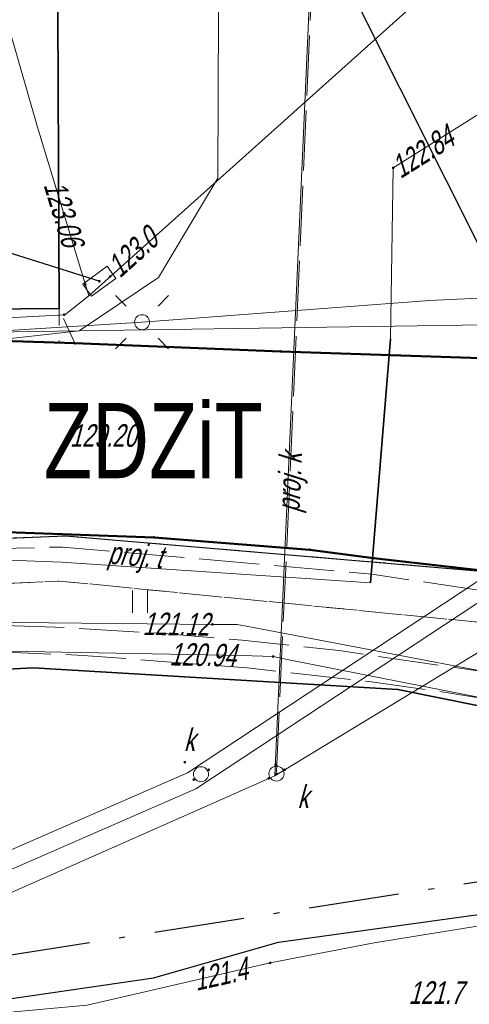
# Model space of a CAD drawing. Extents: x 7463256 to 7464485, y 5957341 to 5958260.
# Tile 66 of 256: x 7463561 to 7463576, y 5957527 to 5957559. Entities that reach past the tile are written whole.
import ezdxf
from ezdxf import colors
from ezdxf.entities.mleader import LeaderData, LeaderLine
from ezdxf.enums import TextEntityAlignment as Align
from ezdxf.math import Vec2, Vec3

# ---------------------------------------------------------------- set-up
doc = ezdxf.new("R2010")
doc.units = 0
doc.header["$MEASUREMENT"] = 0
for name, pattern in [('1.5_0.5', [2, 1.5, -0.5]), ('218-500', [1, 0.5, -0.5]), ('GAK', [5.2, 3, -1, 0.2, -1]), ('l219_500', [0]), ('mz1.0_0.5', [1.5, 1, -0.5]), ('mz2.0_0.5', [2.5, 2, -0.5])]:
    doc.linetypes.add(name, pattern=pattern)
doc.layers.get('0').update_dxf_attribs({"color": 2, "linetype": 'CONTINUOUS', "lineweight": 5})
for name, color, linetype in [('203-Punkt załamania granicy działki nie stabilizowany', 7, 'CONTINUOUS'), ('217-Granica konturu klasyfikcyjnego', 7, 'CONTINUOUS'), ('218-Granica użytku', 7, 'CONTINUOUS'), ('219-Linia granicy', 7, 'CONTINUOUS'), ('chodnik (powierzchnia)', 7, 'CONTINUOUS'), ('jezdnia (powierzchnia)', 7, 'CONTINUOUS'), ('krawężnik (linia)', 7, 'CONTINUOUS'), ('latarnia na słupie lub maszcie (punkt)', 7, 'CONTINUOUS'), ('ogrodzenie trwałe (linia)', 7, 'CONTINUOUS'), ('przewód ciepłowniczy (linia)', 7, 'CONTINUOUS'), ('przewód ciepłowniczy - projektowany lub w budowie (linia) - ob. projektowany', 7, 'CONTINUOUS'), ('przewód elektroenergetyczny (linia)', 7, 'CONTINUOUS'), ('przewód kanalizacyjny (linia)', 7, 'CONTINUOUS'), ('przewód kanalizacyjny - projektowany lub w budowie (linia) - ob. projektowany', 7, 'CONTINUOUS'), ('przewód kanalizacyjny - projektowany lub w budowie (linia) - ob. projektowany-Atr1', 7, 'CONTINUOUS'), ('przewód telekomunikacyjny (linia)', 7, 'CONTINUOUS'), ('przewód telekomunikacyjny - projektowany lub w budowie (linia) - ob. projektowany', 7, 'CONTINUOUS'), ('przewód telekomunikacyjny - projektowany lub w budowie (linia) - ob. projektowany-Atr1', 7, 'CONTINUOUS'), ('punkt o określonej wysokości (sieć ciepłownicza)', 7, 'CONTINUOUS'), ('punkt o określonej wysokości (sieć ciepłownicza)-Atr2', 7, 'CONTINUOUS'), ('punkt o określonej wysokości (sieć elektroenergetyczna)', 7, 'CONTINUOUS'), ('punkt o określonej wysokości (sieć elektroenergetyczna)-Atr2', 7, 'CONTINUOUS'), ('punkt o określonej wysokości (sieć kanalizacyjna)', 7, 'CONTINUOUS'), ('punkt o określonej wysokości (sieć telekomunikacyjna)', 7, 'CONTINUOUS'), ('punkt o określonej wysokości (sieć telekomunikacyjna)-Atr2', 7, 'CONTINUOUS'), ('punkt wysokościowy naturalny-Atr2', 7, 'CONTINUOUS'), ('punkt wysokościowy sztuczny', 7, 'CONTINUOUS'), ('punkt wysokościowy sztuczny-Atr2', 7, 'CONTINUOUS'), ('rura ochronna - przewód elektroenergetyczny (linia)', 7, 'CONTINUOUS'), ('rura ochronna - przewód telekomunikacyjny (linia)', 7, 'CONTINUOUS'), ('studzienka okrągła - przewód kanalizacyjny (punkt)', 7, 'CONTINUOUS'), ('studzienka okrągła - przewód kanalizacyjny (punkt)-Atr17', 7, 'CONTINUOUS'), ('studzienka prostokątna - przewód telekomunikacyjny (punkt)', 7, 'CONTINUOUS'), ('słup (punkt)', 7, 'CONTINUOUS'), ('trawnik (powierzchnia)', 7, 'CONTINUOUS'), ('trawnik (powierzchnia) - symbol', 7, 'CONTINUOUS'), ('zakrzewienie (powierzchnia)', 7, 'CONTINUOUS')]:
    doc.layers.add(name, color=color, linetype=linetype)
doc.layers.add('@Właściciele', color=6, linetype='CONTINUOUS', lineweight=20, plot=False)
doc.layers.add('____proj LSN', color=1, linetype='CONTINUOUS', lineweight=5)
doc.layers.add('OBMBS-21-18876-opis proj', color=1, linetype='CONTINUOUS', lineweight=18)
doc.styles.get("Standard").update_dxf_attribs({"font": 'txt', "width": 0.75})
doc.linetypes.add('902-500', pattern='A,3.75,0,[1,ksztalty.shx,S=0.5,R=0,X=0,Y=0],3.75', length=7.5)

# ---------------------------------------------------------------- blocks, each defined once
blk = doc.blocks.new('PW02')
at = {"linetype": 'Continuous', "lineweight": 13}
h = blk.add_hatch(color=0, dxfattribs=at)
edge = h.paths.add_edge_path()
edge.add_arc((0, 0), 0.045, 0, 360)
blk = doc.blocks.new('PW01')
at = {"linetype": 'Continuous', "lineweight": 13}
h = blk.add_hatch(color=0, dxfattribs=at)
edge = h.paths.add_edge_path()
edge.add_arc((0, 0), 0.045, 0, 360)
blk = doc.blocks.new('US15B')
at = {"color": 0, "linetype": 'Continuous', "lineweight": 0}
blk.add_lwpolyline([(-0.5, -0.25), (0.5, -0.25), (0.5, 0.25), (-0.5, 0.25)], close=True, dxfattribs=at)
blk = doc.blocks.new('SM04')
at = {"color": 0, "linetype": 'Continuous', "lineweight": 13}
blk.add_circle((0, 0), 0.25, dxfattribs=at)
blk = doc.blocks.new('SM011')
at = {"color": 0, "linetype": 'Continuous', "lineweight": 13}
for p, q in [((-0.53, 0.531), (-0.883, 0.884)), ((0.531, 0.531), (0.884, 0.884)), ((-0.53, -0.53), (-0.883, -0.883)), ((0.531, -0.53), (0.884, -0.883))]:
    blk.add_line(p, q, dxfattribs=at)
blk = doc.blocks.new('US15')
at = {"color": 0, "linetype": 'Continuous', "lineweight": 13}
blk.add_circle((0, 0), 0.25, dxfattribs=at)
blk = doc.blocks.new('TU04')
at = {"color": 0, "linetype": 'Continuous', "lineweight": 13}
for p, q in [((0, 0), (0, 0.75)), ((0.5, 0), (0.5, 0.75))]:
    blk.add_line(p, q, dxfattribs=at)
blk = doc.blocks.new('203')
at = {"linetype": 'Continuous', "lineweight": 0}
h = blk.add_hatch(color=0, dxfattribs=at)
edge = h.paths.add_edge_path()
edge.add_arc((0, 0), 0.045, 0, 360)

msp = doc.modelspace()

# ---------------------------------------------------------------- linework, layer by layer
at = {"layer": '217-Granica konturu klasyfikcyjnego', "color": 3, "linetype": '1.5_0.5', "lineweight": 18, "flags": 128}
for points in [[(7463562.27, 5957576.76), (7463562.4, 5957548.69)], [(7463562.4, 5957548.69), (7463562.91, 5957548.67)], [(7463562.91, 5957548.67), (7463569.76, 5957548.4)], [(7463569.76, 5957548.4), (7463579.41, 5957548.08)]]:
    msp.add_lwpolyline(points, dxfattribs=at)
at = {"layer": '218-Granica użytku', "color": 3, "linetype": '218-500', "lineweight": 18, "flags": 128}
for points in [[(7463562.27, 5957576.76), (7463562.4, 5957548.69)], [(7463557.74, 5957548.84), (7463562.4, 5957548.69)], [(7463562.4, 5957548.69), (7463562.91, 5957548.67)], [(7463562.91, 5957548.67), (7463569.76, 5957548.4)], [(7463569.76, 5957548.4), (7463579.41, 5957548.08)], [(7463565.55, 5957542.22), (7463560.66, 5957542.39)], [(7463570.73, 5957541.81), (7463565.55, 5957542.22)], [(7463572.84, 5957541.53), (7463570.73, 5957541.81)], [(7463575.47, 5957541.23), (7463572.84, 5957541.53)], [(7463577.83, 5957540.97), (7463575.47, 5957541.23)]]:
    msp.add_lwpolyline(points, dxfattribs=at)
at = {"layer": '219-Linia granicy', "color": 3, "linetype": 'l219_500', "lineweight": 50, "flags": 128}
for points in [[(7463562.91, 5957548.67), (7463557.74, 5957548.84)], [(7463569.76, 5957548.4), (7463562.91, 5957548.67)], [(7463579.41, 5957548.08), (7463569.76, 5957548.4)], [(7463565.55, 5957542.22), (7463560.66, 5957542.39)], [(7463570.73, 5957541.81), (7463565.55, 5957542.22)], [(7463572.84, 5957541.53), (7463570.73, 5957541.81)], [(7463575.47, 5957541.23), (7463572.84, 5957541.53)], [(7463577.83, 5957540.97), (7463575.47, 5957541.23)]]:
    msp.add_lwpolyline(points, dxfattribs=at)
at = {"layer": 'chodnik (powierzchnia)', "color": 7, "linetype": 'mz1.0_0.5', "lineweight": 18, "flags": 128}
msp.add_lwpolyline([(7463629.1, 5957507.97), (7463628.15, 5957507.26), (7463620.47, 5957516.89), (7463613.22, 5957524.87), (7463607.33, 5957529.45), (7463600.38, 5957532.82), (7463592.4, 5957535.78), (7463582.3, 5957538.7), (7463580.32, 5957539.01), (7463562.4, 5957540.77), (7463545.61, 5957539.95), (7463526.21, 5957537.19), (7463489.82, 5957531.59), (7463486.26, 5957531.11), (7463482.19, 5957530.95), (7463485.87, 5957532.52), (7463489.6, 5957533.13), (7463525.75, 5957538.68), (7463545.44, 5957541.57), (7463562.61, 5957542.27), (7463578.77, 5957540.9), (7463582.8, 5957540.04), (7463592.11, 5957537.46), (7463601.26, 5957534.12), (7463607.42, 5957531.18), (7463614.31, 5957526.12)], close=True, dxfattribs=at)
at = {"layer": 'jezdnia (powierzchnia)', "color": 7, "linetype": '1.5_0.5', "lineweight": 18, "flags": 128}
msp.add_lwpolyline([(7463591.769, 5957590.04), (7463594.62, 5957579.65), (7463594.79, 5957579.07), (7463596.31, 5957573.71), (7463597.08, 5957571.26), (7463598.44, 5957567.63), (7463599.77, 5957563.99), (7463601.39, 5957560.33), (7463603, 5957556.92), (7463604.8, 5957553.45), (7463606.67, 5957549.88), (7463607.91, 5957547.85), (7463608.89, 5957546.32), (7463610.59, 5957543.72), (7463613.11, 5957540.23), (7463614.06, 5957539.06), (7463616.64, 5957535.71), (7463619.11, 5957532.45), (7463621.08, 5957529.83), (7463628.6, 5957519.98), (7463628.85, 5957519.6), (7463629.15, 5957519.23), (7463629.46, 5957518.87), (7463629.77, 5957518.51), (7463630.08, 5957518.15), (7463630.4, 5957517.79), (7463630.71, 5957517.44), (7463631.03, 5957517.09), (7463631.36, 5957516.74), (7463631.69, 5957516.39), (7463632.02, 5957516.05), (7463632.35, 5957515.71), (7463632.67, 5957515.38), (7463632.99, 5957515.05), (7463633.31, 5957514.73), (7463633.64, 5957514.41), (7463633.97, 5957514.1), (7463634.3, 5957513.79), (7463634.64, 5957513.48), (7463634.98, 5957513.18), (7463635.33, 5957512.88), (7463635.68, 5957512.58), (7463636.03, 5957512.29), (7463636.4, 5957511.99), (7463636.78, 5957511.7), (7463637.16, 5957511.42), (7463637.55, 5957511.14), (7463637.94, 5957510.87), (7463638.34, 5957510.6), (7463638.74, 5957510.35), (7463639.14, 5957510.09), (7463639.55, 5957509.85), (7463639.96, 5957509.61), (7463640.38, 5957509.38), (7463642.84, 5957508.24), (7463664.97, 5957492.53), (7463637.77, 5957502.4), (7463635.02, 5957503.55), (7463634.57, 5957503.76), (7463634.12, 5957503.98), (7463633.68, 5957504.22), (7463633.25, 5957504.47), (7463632.83, 5957504.73), (7463632.41, 5957505), (7463632.01, 5957505.29), (7463631.61, 5957505.59), (7463631.22, 5957505.9), (7463630.84, 5957506.22), (7463629.34, 5957507.67), (7463614.31, 5957526.12), (7463607.42, 5957531.18), (7463601.26, 5957534.12), (7463592.11, 5957537.46), (7463582.8, 5957540.04), (7463578.77, 5957540.9), (7463562.61, 5957542.27), (7463545.44, 5957541.57), (7463525.75, 5957538.68), (7463489.6, 5957533.13), (7463485.87, 5957532.52), (7463482.19, 5957530.95), (7463472.45, 5957526.44), (7463471.25, 5957525.52), (7463470.32, 5957524.14), (7463469.89, 5957523.54), (7463467.66, 5957515.23), (7463467.32, 5957515.32), (7463466.99, 5957515.41), (7463466.65, 5957515.5), (7463466.18, 5957513.75), (7463466.52, 5957513.66), (7463466.85, 5957513.57), (7463467.19, 5957513.48), (7463469.89, 5957523.54), (7463463.58, 5957500.08), (7463463.25, 5957500.17), (7463462.92, 5957500.25), (7463462.59, 5957500.34), (7463462.14, 5957498.62), (7463462.47, 5957498.53), (7463462.8, 5957498.45), (7463463.13, 5957498.36), (7463459.63, 5957485.41), (7463458.39, 5957485.74), (7463455.73, 5957476.33), (7463457.09, 5957475.96), (7463463.86, 5957474.19), (7463464.79, 5957477.72), (7463467.83, 5957476.92), (7463467.77, 5957476.7), (7463467.71, 5957476.47), (7463467.66, 5957476.25), (7463468.82, 5957475.94), (7463468.88, 5957476.17), (7463468.93, 5957476.4), (7463468.99, 5957476.62), (7463469.28, 5957476.55), (7463469.96, 5957476.37), (7463470.75, 5957479.31), (7463471.02, 5957479.24), (7463471.29, 5957479.17), (7463471.56, 5957479.1), (7463471.83, 5957479.03), (7463469.83, 5957470.77), (7463468.39, 5957465.19), (7463471.46, 5957464.38), (7463467.55, 5957451.02), (7463465.51, 5957447), (7463462.32, 5957444.2), (7463449.04, 5957441.48), (7463441.03, 5957432.97), (7463438.44, 5957432.79), (7463435.93, 5957446.13), (7463438.61, 5957447.13), (7463439.57, 5957448.35), (7463450.04, 5957473.65), (7463451.08, 5957474.98), (7463451.12, 5957475.5), (7463448.75, 5957493.58), (7463456.62, 5957522.72), (7463456.51, 5957523.19), (7463455.66, 5957524.38), (7463454.47, 5957525.36), (7463440.27, 5957523.26), (7463439.84, 5957522.97), (7463439.26, 5957522.18), (7463438.92, 5957521.22), (7463438.85, 5957519.83), (7463439.85, 5957520.02), (7463442.8, 5957520.53), (7463445.75, 5957498.83), (7463448.6, 5957476.77), (7463437.54, 5957475.3), (7463431.96, 5957518.66), (7463431.44, 5957520.19), (7463430.5, 5957521.48), (7463429.27, 5957522.42), (7463427.78, 5957522.99), (7463426.09, 5957523.13), (7463421.69, 5957522.49), (7463418.79, 5957521.92), (7463376.01, 5957515.32), (7463334.96, 5957509.14), (7463334.47, 5957515.53), (7463334.26, 5957521.17), (7463334.04, 5957522.29), (7463334.48, 5957520.99), (7463334.79, 5957520.19), (7463335.34, 5957519.65), (7463336.05, 5957519.42), (7463337.13, 5957519.61), (7463338.12, 5957520.23), (7463338.91, 5957521.17), (7463339.69, 5957522.36), (7463342.64, 5957522.54), (7463343.21, 5957521.22), (7463343.94, 5957520.24), (7463344.8, 5957519.42), (7463345.72, 5957518.76), (7463346.74, 5957518.19), (7463347.84, 5957517.75), (7463348.77, 5957517.46), (7463382.62, 5957522.66), (7463407.52, 5957526.48), (7463412.42, 5957527.23), (7463432.39, 5957530.36), (7463438.28, 5957531.28), (7463439.27, 5957531.43), (7463440.77, 5957531.67), (7463463.05, 5957535.17), (7463469.41, 5957536.19), (7463485.95, 5957538.82), (7463487.91, 5957539.15), (7463505.7, 5957542.11), (7463506.8, 5957542.48), (7463507.91, 5957543.56), (7463509.24, 5957545.81), (7463509.79, 5957547.9), (7463514.89, 5957549.48), (7463515.34, 5957548.02), (7463516.02, 5957546.59), (7463516.84, 5957545.44), (7463517.92, 5957544.71), (7463519.34, 5957544.39), (7463529.12, 5957545.81), (7463536.72, 5957547.02), (7463542.97, 5957547.77), (7463550.75, 5957548.47), (7463557.74, 5957548.84), (7463562.91, 5957548.67), (7463569.76, 5957548.4), (7463579.41, 5957548.08), (7463582.97, 5957549.54), (7463585.43, 5957551.54), (7463587.37, 5957553.5), (7463588.97, 5957555.95), (7463589.14, 5957555.59), (7463589.64, 5957556.42), (7463590.36, 5957558.13), (7463590.82, 5957559.79), (7463591.1, 5957561.3), (7463591.18, 5957562.71), (7463591.21, 5957564.41), (7463590.65, 5957566.85), (7463589.9, 5957570.06), (7463589.09, 5957573.66), (7463588.01, 5957579.07), (7463587.09, 5957582.93), (7463585.652, 5957589.138)], dxfattribs=at)
at = {"layer": 'krawężnik (linia)', "color": 7, "linetype": 'Continuous', "lineweight": 25, "flags": 128}
for points in [[(7463536.72, 5957547.02), (7463542.97, 5957547.77), (7463550.75, 5957548.47), (7463557.74, 5957548.84), (7463562.91, 5957548.67), (7463569.76, 5957548.4), (7463579.41, 5957548.08), (7463582.97, 5957549.54), (7463585.43, 5957551.54), (7463587.37, 5957553.5), (7463588.97, 5957555.95), (7463589.14, 5957555.59), (7463589.64, 5957556.42), (7463590.36, 5957558.13), (7463590.82, 5957559.79), (7463591.1, 5957561.3), (7463591.18, 5957562.71), (7463591.21, 5957564.41), (7463590.65, 5957566.85), (7463589.9, 5957570.06), (7463589.09, 5957573.66), (7463588.01, 5957579.07), (7463587.09, 5957582.93), (7463585.652, 5957589.138)], [(7463525.75, 5957538.68), (7463545.44, 5957541.57), (7463562.61, 5957542.27), (7463578.77, 5957540.9), (7463582.8, 5957540.04), (7463592.11, 5957537.46), (7463601.26, 5957534.12), (7463607.42, 5957531.18), (7463614.31, 5957526.12), (7463629.34, 5957507.67), (7463630.84, 5957506.22), (7463631.22, 5957505.9), (7463631.61, 5957505.59), (7463632.01, 5957505.29), (7463632.41, 5957505), (7463632.83, 5957504.73), (7463633.25, 5957504.47), (7463633.68, 5957504.22), (7463634.12, 5957503.98), (7463634.57, 5957503.76), (7463635.02, 5957503.55), (7463637.77, 5957502.4), (7463664.97, 5957492.53)]]:
    msp.add_lwpolyline(points, dxfattribs=at)
at = {"layer": 'ogrodzenie trwałe (linia)', "color": 7, "linetype": '902-500', "lineweight": 35, "flags": 128}
for points in [[(7463514.89, 5957549.48), (7463536.93, 5957549.6), (7463562.39, 5957549.82), (7463562.27, 5957576.76), (7463562.23, 5957579.07), (7463562.149, 5957585.674)], [(7463481.82, 5957520.33), (7463482.58, 5957520.14), (7463485.55, 5957519.42), (7463488.09, 5957528.53), (7463493.48, 5957529.44), (7463526.78, 5957534.4), (7463545.87, 5957537.07), (7463561.53, 5957537.88), (7463573.65, 5957537.17), (7463588.22, 5957534.23), (7463602.23, 5957529.16), (7463607.52, 5957526.22), (7463614.79, 5957520.81)]]:
    msp.add_lwpolyline(points, dxfattribs=at)
at = {"layer": 'przewód ciepłowniczy (linia)', "color": 212, "linetype": 'Continuous', "lineweight": 18, "flags": 128}
for points in [[(7463580.93, 5957536.92), (7463569.09, 5957539.18), (7463568.31, 5957539.32), (7463567.49, 5957539.33), (7463555.51, 5957539.45), (7463554.94, 5957539.48), (7463554.43, 5957539.33), (7463554.11, 5957538.95), (7463553.87, 5957538.49), (7463553.88, 5957537.86), (7463554.12, 5957532.17), (7463554.15, 5957531.64), (7463553.98, 5957531.16), (7463553.65, 5957530.72), (7463553.21, 5957530.52), (7463552.63, 5957530.45), (7463550.8, 5957530.27), (7463538.89, 5957529.13), (7463538.33, 5957529.05)], [(7463581.9, 5957535.81), (7463570.08, 5957538.14), (7463569.51, 5957538.26), (7463568.47, 5957538.3), (7463556.52, 5957538.52), (7463555.92, 5957538.55), (7463555.43, 5957538.34), (7463555.11, 5957538.02), (7463554.91, 5957537.55), (7463554.85, 5957536.98), (7463555.19, 5957531.28), (7463555.21, 5957530.65), (7463555.02, 5957530.17), (7463554.65, 5957529.78), (7463554.15, 5957529.64), (7463553.59, 5957529.61), (7463550.07, 5957529.26), (7463538.15, 5957528.11)]]:
    msp.add_lwpolyline(points, dxfattribs=at)
at = {"layer": 'przewód ciepłowniczy - projektowany lub w budowie (linia) - ob. projektowany', "color": 212, "linetype": 'mz2.0_0.5', "lineweight": 18, "flags": 128}
for points in [[(7463445.76, 5957514.11), (7463444.19, 5957524.9), (7463487.09, 5957530.21), (7463536.43, 5957537.43), (7463537.37, 5957529.09), (7463554.43, 5957530.4), (7463554.03, 5957539.36), (7463555.78, 5957539.38), (7463558.52, 5957539.36), (7463562.26, 5957539.24), (7463566, 5957539.02), (7463568.48, 5957538.8), (7463571.7, 5957538.46), (7463578.36, 5957537.48), (7463582.28, 5957536.74), (7463587.15, 5957535.64), (7463590.05, 5957534.89), (7463593.17, 5957534.01), (7463594.84, 5957533.5), (7463597.45, 5957532.65), (7463600.97, 5957531.41), (7463604, 5957530.26), (7463606.77, 5957529.12), (7463608.37, 5957528.43), (7463610.65, 5957527.4), (7463624.97, 5957528.93)], [(7463446.65, 5957514.23), (7463445.21, 5957524.12), (7463487.21, 5957529.32), (7463535.64, 5957536.4), (7463536.58, 5957528.13), (7463555.37, 5957529.57), (7463554.97, 5957538.48), (7463556.22, 5957538.48), (7463558.21, 5957538.47), (7463560.2, 5957538.42), (7463563.19, 5957538.3), (7463568.65, 5957537.88), (7463572.86, 5957537.41), (7463574.83, 5957537.13), (7463579.01, 5957536.45), (7463584.38, 5957535.37), (7463588.73, 5957534.31), (7463593.77, 5957532.89), (7463597.56, 5957531.67), (7463603.4, 5957529.52), (7463606.4, 5957528.3), (7463609.14, 5957527.1), (7463610.49, 5957526.48), (7463625.07, 5957528.04)]]:
    msp.add_lwpolyline(points, dxfattribs=at)
at = {"layer": 'przewód elektroenergetyczny (linia)', "color": 1, "linetype": 'Continuous', "lineweight": 18, "flags": 128}
for points in [[(7463442.22, 5957542.25), (7463445.26, 5957543.06), (7463447.01, 5957543.35), (7463447.81, 5957544.21), (7463443.38, 5957546.96), (7463443.27, 5957547.94), (7463465.53, 5957548.03), (7463477.86, 5957548.51), (7463496.11, 5957548.46), (7463505.79, 5957548.47), (7463525.12, 5957548.56), (7463542.15, 5957548.76), (7463563.06, 5957549.08), (7463565.7, 5957550.85), (7463567.67, 5957554.16), (7463567.69, 5957559.66), (7463567.76, 5957568.64), (7463569.04, 5957571.62), (7463569.55, 5957573.07), (7463569.95, 5957577.01), (7463569.8, 5957579.07), (7463569.78, 5957579.36), (7463570.23, 5957583.54), (7463570.134, 5957586.851)], [(7463531.44, 5957546.11), (7463539.8, 5957547.24), (7463545.59, 5957547.89), (7463552.45, 5957548.24), (7463559.58, 5957548.7), (7463563.06, 5957549.08), (7463577.29, 5957549.29), (7463579.71, 5957550.07), (7463585.57, 5957552.94), (7463595.43, 5957546.57), (7463605.64, 5957551.63), (7463610.85, 5957554.29), (7463612.98, 5957547.92), (7463613.6, 5957547.88)], [(7463529.14, 5957546.75), (7463545.79, 5957548.06), (7463553.05, 5957548.62), (7463565.15, 5957549.37), (7463574.71, 5957550.09), (7463582.4, 5957550.46), (7463587.06, 5957553.37), (7463591.69, 5957547.55), (7463596.15, 5957544.29)], [(7463633.85, 5957500.94), (7463628.54, 5957507.12), (7463622.27, 5957514.06), (7463615.57, 5957521.63), (7463607.12, 5957524.18), (7463597.23, 5957526.9), (7463592.66, 5957528.1), (7463588.49, 5957529.15), (7463583.22, 5957530.42), (7463572.87, 5957528.75), (7463569.41, 5957528.08), (7463563.33, 5957526.68), (7463556.14, 5957526.02), (7463551.3, 5957525.52), (7463545.53, 5957525.01), (7463533.65, 5957524.5)]]:
    msp.add_lwpolyline(points, dxfattribs=at)
at = {"layer": 'przewód kanalizacyjny (linia)', "color": 34, "linetype": 'Continuous', "lineweight": 18, "flags": 128}
for points in [[(7463569.57, 5957534.3), (7463571.39, 5957575.29), (7463546.53, 5957570.83), (7463546.98, 5957573.38)], [(7463523.5, 5957515.57), (7463566.66, 5957534.4), (7463581.43, 5957544.14), (7463597.92, 5957537.34), (7463598.46, 5957537.12), (7463599.02, 5957537.09), (7463620.08, 5957535.75), (7463641.58, 5957534.26)], [(7463641.26, 5957533.68), (7463620.04, 5957535.15), (7463599, 5957536.48), (7463598.32, 5957536.52), (7463597.7, 5957536.78), (7463581.49, 5957543.46), (7463566.94, 5957533.87), (7463523.86, 5957515.07)], [(7463479.27, 5957458.24), (7463502.88, 5957488.98), (7463524.96, 5957514.56), (7463569.57, 5957534.3), (7463581.6, 5957541.6), (7463597.18, 5957536.48), (7463597.83, 5957536.42), (7463598.87, 5957536.31), (7463621.22, 5957534.05)]]:
    msp.add_lwpolyline(points, dxfattribs=at)
at = {"layer": 'przewód kanalizacyjny - projektowany lub w budowie (linia) - ob. projektowany', "color": 34, "linetype": 'mz2.0_0.5', "lineweight": 18, "flags": 128}
msp.add_lwpolyline([(7463562.818, 5957585.772), (7463571.46, 5957575.33), (7463569.62, 5957534.37)], dxfattribs=at)
at = {"layer": 'przewód telekomunikacyjny (linia)', "color": 30, "linetype": 'Continuous', "lineweight": 18, "flags": 128}
for points in [[(7463584.75, 5957589.005), (7463586.68, 5957579.57), (7463585.55, 5957568.25), (7463585.06, 5957561.77), (7463573.5, 5957554.5), (7463573.41, 5957548.82), (7463572.75, 5957540.71), (7463562.47, 5957541.4), (7463556.05, 5957541.64), (7463555.3, 5957540.17), (7463550.47, 5957539.79), (7463540.45, 5957539.17), (7463528.6, 5957537.43)], [(7463584.217, 5957588.926), (7463585.31, 5957583.66), (7463585.57, 5957580.05), (7463587.07, 5957579.24), (7463587.1, 5957579.07), (7463587.44, 5957577.41), (7463588.37, 5957573.05), (7463588.49, 5957572.47), (7463588.21, 5957572.22), (7463575.63, 5957561.22), (7463563.38, 5957550.25), (7463562.58, 5957549.62), (7463555.55, 5957549.25), (7463541.51, 5957548.4), (7463534.33, 5957548.03)], [(7463552.68, 5957579.34), (7463552.79, 5957579.07), (7463553.49, 5957577.41), (7463556.05, 5957571.59), (7463558.13, 5957567.27), (7463558.49, 5957566.5), (7463558.79, 5957565.71), (7463560.06, 5957561.45), (7463561.67, 5957555.85), (7463563.38, 5957550.25)]]:
    msp.add_lwpolyline(points, dxfattribs=at)
at = {"layer": 'przewód telekomunikacyjny - projektowany lub w budowie (linia) - ob. projektowany', "color": 30, "linetype": 'mz2.0_0.5', "lineweight": 18, "flags": 128}
msp.add_lwpolyline([(7463413.42, 5957517.41), (7463410.84, 5957533.74), (7463431.23, 5957536.93), (7463433.06, 5957539.05), (7463435.21, 5957539.24), (7463437, 5957537.76), (7463460.31, 5957541.32), (7463461.48, 5957543.69), (7463467.27, 5957542.29), (7463470.76, 5957542.77), (7463477.71, 5957539.31), (7463488.01, 5957541.08), (7463489.44, 5957531.37), (7463530.84, 5957537.68), (7463545.63, 5957539.63), (7463555.26, 5957540.13), (7463555.96, 5957541.75), (7463562.52, 5957541.9), (7463572.79, 5957541), (7463581.12, 5957539.74), (7463596.69, 5957535.13), (7463607.56, 5957530.27), (7463613.92, 5957525.55), (7463633.51, 5957503.42), (7463638.24, 5957496.95), (7463638.73, 5957495.47), (7463639.99, 5957494.45), (7463649.9, 5957479.61), (7463659.63, 5957459.45), (7463672.96, 5957427.37), (7463673.317, 5957425.888)], dxfattribs=at)
at = {"layer": 'punkt o określonej wysokości (sieć telekomunikacyjna)-Atr2', "color": 7, "flags": 128}
msp.add_lwpolyline([(7463563.73, 5957550.73), (7463560.23, 5957551.83), (7463557.947, 5957551.83)], dxfattribs=at)
at = {"layer": 'rura ochronna - przewód elektroenergetyczny (linia)', "color": 6, "linetype": 'Continuous', "lineweight": 30}
msp.add_lwpolyline([(7463532.77, 5957523.77), (7463538.42, 5957524.3), (7463545.08, 5957524.97), (7463545.53, 5957525.01), (7463554.56, 5957526.05), (7463558.06, 5957526.5), (7463565.53, 5957527.58), (7463569.69, 5957528.77), (7463576.09, 5957529.66), (7463583.65, 5957530.6), (7463592.98, 5957528.25), (7463601.77, 5957525.9), (7463608.92, 5957524.18), (7463612.73, 5957523.21), (7463614.32, 5957524.3), (7463621.83, 5957531.96), (7463624.03, 5957535.44), (7463624.8, 5957535.81), (7463640.42, 5957536.53)], dxfattribs=at)
at = {"layer": 'rura ochronna - przewód telekomunikacyjny (linia)', "color": 30, "linetype": 'Continuous', "lineweight": 35, "flags": 128}
msp.add_lwpolyline([(7463572.75, 5957540.71), (7463573.41, 5957548.82)], dxfattribs=at)
at = {"layer": 'trawnik (powierzchnia)', "color": 7, "linetype": 'mz1.0_0.5', "lineweight": 18, "flags": 128}
msp.add_lwpolyline([(7463580.32, 5957539.01), (7463582.3, 5957538.7), (7463592.4, 5957535.78), (7463600.38, 5957532.82), (7463607.33, 5957529.45), (7463613.22, 5957524.87), (7463620.47, 5957516.89), (7463628.15, 5957507.26), (7463629.1, 5957507.97), (7463629.34, 5957507.67), (7463630.84, 5957506.22), (7463631.22, 5957505.9), (7463631.61, 5957505.59), (7463632.01, 5957505.29), (7463632.41, 5957505), (7463632.83, 5957504.73), (7463633.25, 5957504.47), (7463633.68, 5957504.22), (7463634.12, 5957503.98), (7463634.57, 5957503.76), (7463635.02, 5957503.55), (7463637.77, 5957502.4), (7463664.97, 5957492.53), (7463654.52, 5957492.04), (7463660.48, 5957478.58), (7463664.06, 5957471.72), (7463666.65, 5957466.02), (7463667.71, 5957463.48), (7463660.04, 5957459.71), (7463650.36, 5957479.17), (7463649.07, 5957477.79), (7463646.12, 5957482.59), (7463641.27, 5957489.69), (7463634.1, 5957500.08), (7463630.24, 5957504.62), (7463624.17, 5957511.26), (7463620.09, 5957515.59), (7463617.14, 5957517.44), (7463614.79, 5957520.81), (7463607.52, 5957526.22), (7463602.23, 5957529.16), (7463588.22, 5957534.23), (7463573.65, 5957537.17), (7463561.53, 5957537.88), (7463545.87, 5957537.07), (7463526.78, 5957534.4), (7463493.48, 5957529.44), (7463488.09, 5957528.53), (7463485.55, 5957519.42), (7463472.91, 5957470.09), (7463469.83, 5957470.77), (7463471.83, 5957479.03), (7463472.23, 5957480.58), (7463471.82, 5957480.7), (7463482.6, 5957520.82), (7463470.32, 5957524.14), (7463471.25, 5957525.52), (7463472.45, 5957526.44), (7463482.19, 5957530.95), (7463486.26, 5957531.11), (7463489.82, 5957531.59), (7463526.21, 5957537.19), (7463545.61, 5957539.95), (7463562.4, 5957540.77)], close=True, dxfattribs=at)
at = {"layer": 'zakrzewienie (powierzchnia)', "color": 7, "linetype": 'mz1.0_0.5', "lineweight": 18, "flags": 128}
msp.add_lwpolyline([(7463562.91, 5957548.67), (7463557.74, 5957548.84), (7463550.75, 5957548.47), (7463542.97, 5957547.77), (7463536.72, 5957547.02), (7463529.12, 5957545.81), (7463519.34, 5957544.39), (7463517.92, 5957544.71), (7463516.84, 5957545.44), (7463516.02, 5957546.59), (7463515.34, 5957548.02), (7463514.89, 5957549.48), (7463536.93, 5957549.6), (7463562.39, 5957549.82)], close=True, dxfattribs=at)

# ---------------------------------------------------------------- block references
at = {"layer": '203-Punkt załamania granicy działki nie stabilizowany', "color": 3, "linetype": 'Continuous', "lineweight": 18}
for p in [(7463562.91, 5957548.67), (7463569.76, 5957548.4), (7463565.55, 5957542.22), (7463570.73, 5957541.81), (7463572.84, 5957541.53), (7463575.47, 5957541.23)]:
    msp.add_blockref('203', p, dxfattribs=at)
at = {"layer": 'latarnia na słupie lub maszcie (punkt)', "color": 7, "linetype": 'Continuous', "lineweight": 18}
msp.add_blockref('SM011', (7463565.15, 5957549.37), dxfattribs=at)
at = {"layer": 'punkt o określonej wysokości (sieć ciepłownicza)', "color": 212, "linetype": 'Continuous', "lineweight": 13}
for p in [(7463567.49, 5957539.33), (7463569.51, 5957538.26)]:
    msp.add_blockref('PW01', p, dxfattribs=at)
at = {"layer": 'punkt o określonej wysokości (sieć elektroenergetyczna)', "color": 1, "linetype": 'Continuous', "lineweight": 13}
msp.add_blockref('PW01', (7463569.41, 5957528.08), dxfattribs=at)
at = {"layer": 'punkt o określonej wysokości (sieć kanalizacyjna)', "color": 34, "linetype": 'Continuous', "lineweight": 13}
for p in [(7463566.57, 5957534.75), (7463569.59, 5957534.67), (7463567.37, 5957534.5), (7463569.62, 5957534.37), (7463569.89, 5957534.5), (7463566.87, 5957534.17), (7463569.36, 5957534.21)]:
    msp.add_blockref('PW01', p, dxfattribs=at)
at = {"layer": 'punkt o określonej wysokości (sieć telekomunikacyjna)', "color": 30, "linetype": 'Continuous', "lineweight": 13}
for p in [(7463573.5, 5957554.5), (7463564.09, 5957550.89), (7463563.26, 5957550.63), (7463562.56, 5957549.62)]:
    msp.add_blockref('PW01', p, dxfattribs=at)
at = {"layer": 'punkt o określonej wysokości (sieć telekomunikacyjna)', "color": 30, "linetype": 'Continuous', "lineweight": 13, "rotation": 216.11}
msp.add_blockref('PW01', (7463563.73, 5957550.73), dxfattribs=at)
at = {"layer": 'punkt wysokościowy sztuczny', "color": 7, "linetype": 'Continuous', "lineweight": 13}
msp.add_blockref('PW02', (7463562.25, 5957544.73), dxfattribs=at)
at = {"layer": 'studzienka okrągła - przewód kanalizacyjny (punkt)', "color": 34, "linetype": 'Continuous', "lineweight": 18}
for p in [(7463567.11, 5957534.35), (7463569.62, 5957534.37)]:
    msp.add_blockref('US15', p, dxfattribs=at)
at = {"layer": 'studzienka prostokątna - przewód telekomunikacyjny (punkt)', "color": 30, "linetype": 'Continuous', "lineweight": 18, "rotation": 216.11}
msp.add_blockref('US15B', (7463563.73, 5957550.73), dxfattribs=at)
at = {"layer": 'słup (punkt)', "color": 7, "linetype": 'Continuous', "lineweight": 18, "rotation": 179.06}
msp.add_blockref('SM04', (7463565.15, 5957549.37), dxfattribs=at)
at = {"layer": 'trawnik (powierzchnia) - symbol', "color": 7, "linetype": 'Continuous', "lineweight": 18}
msp.add_blockref('TU04', (7463564.83, 5957539.71), dxfattribs=at)

# ---------------------------------------------------------------- texts
at = {"layer": 'przewód kanalizacyjny - projektowany lub w budowie (linia) - ob. projektowany-Atr1', "color": 34, "oblique": 15, "width": 0.72}
msp.add_text('proj. k', height=0.75, rotation=87.428, dxfattribs=at).set_placement((7463570.01, 5957543.06), align=Align.MIDDLE_LEFT)
at = {"layer": 'przewód telekomunikacyjny - projektowany lub w budowie (linia) - ob. projektowany-Atr1', "color": 30, "oblique": 15, "width": 0.72}
msp.add_text('proj. t', height=0.75, rotation=355.03, dxfattribs=at).set_placement((7463563.99, 5957541.35))
at = {"layer": 'punkt o określonej wysokości (sieć ciepłownicza)-Atr2', "color": 212, "oblique": 15, "width": 0.72}
for s, rotation, p in [('121.12', 359.426, (7463567.38, 5957539.33)), ('120.94', -1.055, (7463568.27, 5957538.3))]:
    msp.add_text(s, height=0.75, rotation=rotation, dxfattribs=at).set_placement(p, align=Align.MIDDLE_RIGHT)
at = {"layer": 'punkt o określonej wysokości (sieć elektroenergetyczna)-Atr2', "color": 1, "oblique": 15, "width": 0.72}
msp.add_text('121.4', height=0.75, rotation=12.44, dxfattribs=at).set_placement((7463566.95, 5957527.15))
at = {"layer": 'punkt o określonej wysokości (sieć telekomunikacyjna)-Atr2', "color": 30, "oblique": 15, "width": 0.72}
for s, rotation, p in [('122.84', 32.16, (7463573.74, 5957554.12)), ('123.06', 287.04, (7463561.87, 5957553.93)), ('123.0', 41.84, (7463564.41, 5957550.81))]:
    msp.add_text(s, height=0.75, rotation=rotation, dxfattribs=at).set_placement(p)
at = {"layer": 'punkt wysokościowy naturalny-Atr2', "color": 7, "oblique": 15, "width": 0.72}
msp.add_text('121.7', height=0.75, dxfattribs=at).set_placement((7463574.01, 5957526.72))
at = {"layer": 'punkt wysokościowy sztuczny-Atr2', "color": 7, "oblique": 15, "width": 0.72}
msp.add_text('129.20', height=0.75, dxfattribs=at).set_placement((7463562.75, 5957545.23))
at = {"layer": 'studzienka okrągła - przewód kanalizacyjny (punkt)-Atr17', "color": 34, "oblique": 15, "width": 0.72}
for p in [(7463566.54, 5957535.12), (7463570.32, 5957533.23)]:
    msp.add_text('k', height=0.75, dxfattribs=at).set_placement(p)

# ---------------------------------------------------------------- next in the draw order: leaders
at = {"layer": 'OBMBS-21-18876-opis proj', "lineweight": 20}
ml = msp.add_multileader_mtext('Standard', dxfattribs=at)
ml.set_content('\\pxqc;{\\W0.9;\\fArial|b0|i0|c238|p34;proj. rura osłonowa DVK160\\PL=8m}', color=256)
ml.set_leader_properties()
ml.build(insert=Vec2(0, 0))
ml.multileader.update_dxf_attribs({"has_text_frame": 1, "text_right_attachment_type": 0, "dogleg_length": 0.36, "arrow_head_size": 1.3})
ctx = ml.context
ctx.base_point, ctx.char_height, ctx.arrow_head_size, ctx.landing_gap_size, ctx.plane_origin, ctx.plane_x_axis, ctx.plane_y_axis = Vec3(7463558.383, 5957595.358, -10.8), 1.3, 1.3, 0.09, Vec3(7463616.413, 5957648.081, -10.8), Vec3(0.999998, -0.001891), Vec3(0.001891, 0.999998)
ctx.right_attachment, ctx.text_align_type = 0, 2
notes = []
notes.append((ctx, [(0, (1, 1, 0), (7463572.648, 5957595.993, -10.8), (-0.999998, 0.001891), 0.36, [(0, [(7463605.979, 5957526.194, -10.8)], 0, [])])]))
ctx.mtext.insert, ctx.mtext.text_direction, ctx.mtext.rotation, ctx.mtext.width, ctx.mtext.defined_height, ctx.mtext.alignment, ctx.mtext.flow_direction = Vec3(7463565.336, 5957596.006, -10.8), Vec3(0.999998, -0.001891), 6.281295, 15.3063, 27.692, 2, 5
ctx.mtext.has_bg_fill, ctx.mtext.bg_color, ctx.mtext.bg_scale_factor, ctx.mtext.bg_transparency, ctx.mtext.use_window_bg_color = 1, -1023410167, 1.5, 0, 1
for ctx, leaders in notes:
    for number, flags, end, landing, length, lines in leaders:
        leader = LeaderData()
        leader.index, (leader.has_last_leader_line, leader.has_dogleg_vector, leader.attachment_direction) = number, flags
        leader.last_leader_point, leader.dogleg_vector, leader.dogleg_length = Vec3(end), Vec3(landing), length
        for number, points, colour, breaks in lines:
            line = LeaderLine()
            line.index, line.vertices, line.color, line.breaks = number, Vec3.list(points), colors.encode_raw_color(colour), breaks
            leader.lines.append(line)
        ctx.leaders.append(leader)

# ---------------------------------------------------------------- next in the draw order: texts
at = {"layer": '@Właściciele', "insert": (7463561.89, 5957546.687), "char_height": 2.5, "width": 5.76377, "attachment_point": 1}
msp.add_mtext('{\\fArial|b0|i0|c238|p34;ZDZiT}', dxfattribs=at)

# ---------------------------------------------------------------- next in the draw order: leaders
at = {"layer": 'OBMBS-21-18876-opis proj', "lineweight": 20}
ml = msp.add_multileader_mtext('Standard', dxfattribs=at)
ml.set_content('\\pxqc;{\\W0.9;\\fArial|b0|i0|c238|p34;proj. przewiert sterowany SRS160\\PL=43m}', color=256)
ml.set_leader_properties()
ml.build(insert=Vec2(0, 0))
ml.multileader.update_dxf_attribs({"has_text_frame": 1, "text_right_attachment_type": 0, "dogleg_length": 0.36, "arrow_head_size": 1.3})
ctx = ml.context
ctx.base_point, ctx.char_height, ctx.arrow_head_size, ctx.landing_gap_size, ctx.plane_origin, ctx.plane_x_axis, ctx.plane_y_axis = Vec3(7463575.634, 5957597.981, -21.6), 1.3, 1.3, 0.09, Vec3(7463630.459, 5957626.184, -21.6), Vec3(0.999998, -0.001891), Vec3(0.001891, 0.999998)
ctx.right_attachment, ctx.text_align_type = 0, 2
notes = []
notes.append((ctx, [(0, (1, 1, 0), (7463594.221, 5957598.607, -21.6), (-0.999998, 0.001891), 0.36, [(0, [(7463620.94, 5957513.833, -21.6)], 0, [])])]))
ctx.mtext.insert, ctx.mtext.text_direction, ctx.mtext.rotation, ctx.mtext.width, ctx.mtext.defined_height, ctx.mtext.alignment, ctx.mtext.flow_direction = Vec3(7463584.748, 5957598.625, -21.6), Vec3(0.999998, -0.001891), 6.281295, 19.06928, 27.692, 2, 5
ctx.mtext.has_bg_fill, ctx.mtext.bg_color, ctx.mtext.bg_scale_factor, ctx.mtext.bg_transparency, ctx.mtext.use_window_bg_color = 1, -1023410167, 1.5, 0, 1
for ctx, leaders in notes:
    for number, flags, end, landing, length, lines in leaders:
        leader = LeaderData()
        leader.index, (leader.has_last_leader_line, leader.has_dogleg_vector, leader.attachment_direction) = number, flags
        leader.last_leader_point, leader.dogleg_vector, leader.dogleg_length = Vec3(end), Vec3(landing), length
        for number, points, colour, breaks in lines:
            line = LeaderLine()
            line.index, line.vertices, line.color, line.breaks = number, Vec3.list(points), colors.encode_raw_color(colour), breaks
            leader.lines.append(line)
        ctx.leaders.append(leader)

# ---------------------------------------------------------------- next in the draw order: leaders
ml = msp.add_multileader_mtext('Standard', dxfattribs=at)
ml.set_content('\\pxqc;{\\W0.9;\\fArial|b0|i0|c238|p34;proj. rura osłonowa DVK160\\PL=15m}', color=256)
ml.set_leader_properties()
ml.build(insert=Vec2(0, 0))
ml.multileader.update_dxf_attribs({"has_text_frame": 1, "text_right_attachment_type": 0, "dogleg_length": 0.36, "arrow_head_size": 1.3})
ctx = ml.context
ctx.base_point, ctx.char_height, ctx.arrow_head_size, ctx.landing_gap_size, ctx.plane_origin, ctx.plane_x_axis, ctx.plane_y_axis = Vec3(7463540.29, 5957594.714, -10.8), 1.3, 1.3, 0.09, Vec3(7463619.512, 5957645.18, -10.8), Vec3(0.999998, -0.001891), Vec3(0.001891, 0.999998)
ctx.right_attachment, ctx.text_align_type = 0, 2
notes = []
notes.append((ctx, [(0, (1, 1, 0), (7463554.554, 5957595.348, -10.8), (-0.999998, 0.001891), 0.36, [(0, [(7463586.615, 5957531.454, -10.8)], 0, [])])]))
ctx.mtext.insert, ctx.mtext.text_direction, ctx.mtext.rotation, ctx.mtext.width, ctx.mtext.defined_height, ctx.mtext.alignment, ctx.mtext.flow_direction = Vec3(7463547.243, 5957595.362, -10.8), Vec3(0.999998, -0.001891), 6.281295, 15.3063, 27.692, 2, 5
ctx.mtext.has_bg_fill, ctx.mtext.bg_color, ctx.mtext.bg_scale_factor, ctx.mtext.bg_transparency, ctx.mtext.use_window_bg_color = 1, -1023410167, 1.5, 0, 1
for ctx, leaders in notes:
    for number, flags, end, landing, length, lines in leaders:
        leader = LeaderData()
        leader.index, (leader.has_last_leader_line, leader.has_dogleg_vector, leader.attachment_direction) = number, flags
        leader.last_leader_point, leader.dogleg_vector, leader.dogleg_length = Vec3(end), Vec3(landing), length
        for number, points, colour, breaks in lines:
            line = LeaderLine()
            line.index, line.vertices, line.color, line.breaks = number, Vec3.list(points), colors.encode_raw_color(colour), breaks
            leader.lines.append(line)
        ctx.leaders.append(leader)

# ---------------------------------------------------------------- next in the draw order: linework, layer by layer
at = {"layer": '____proj LSN', "linetype": 'GAK', "lineweight": 30}
msp.add_lwpolyline([(7463644.191, 5957493.359), (7463612.028, 5957521.314), (7463605.858, 5957526.035), (7463583.947, 5957531.97), (7463557.034, 5957527.754), (7463529.836, 5957525.858)], dxfattribs=at)

doc.saveas('drawing.dxf')
